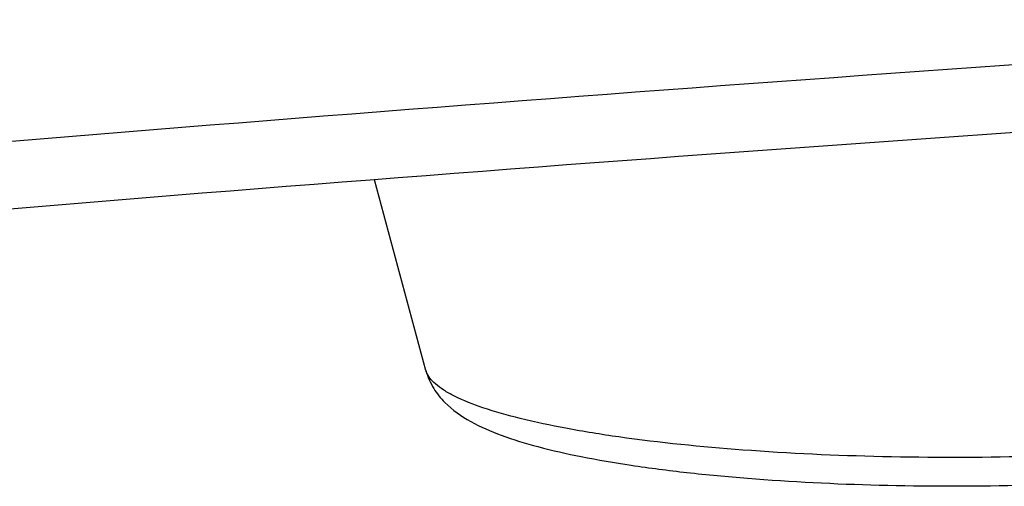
# Model space of a CAD drawing. Header units: millimetres. Extents: x 0 to 420, y -341 to 792.
# Tile 74 of 256: x 212.59 to 216, y 18.15 to 19.76. Entities that reach past the tile are written whole.
import ezdxf

# ---------------------------------------------------------------- set-up
doc = ezdxf.new("R2010")
doc.units = ezdxf.units.MM
doc.header["$LTSCALE"] = 23.1
doc.layers.get('0').update_dxf_attribs({"linetype": 'CONTINUOUS'})

msp = doc.modelspace()

# ---------------------------------------------------------------- linework, layer by layer
at = {"color": 7, "linetype": 'Continuous'}
msp.add_line((213.9962, 18.5504), (213.8182, 19.2099), dxfattribs=at)
for centre, radius, start, end in [((233.4286, -230.5509), 250.7621, 93.424693, 94.86257), ((233.4292, -232.2786), 252.2521, 93.424989, 94.837318), ((214.0564, 18.5666), 0.0623, 195.1186, 198.3396)]:
    msp.add_arc(centre, radius, start, end, dxfattribs=at)
for points, knots in [([(213.9962, 18.5504), (214.0021, 18.5285), (214.0198, 18.4884), (214.0706, 18.4255), (214.1508, 18.3697), (214.2614, 18.3223), (214.39, 18.2834), (214.5402, 18.2497), (214.7121, 18.2205), (214.9038, 18.1959), (215.1895, 18.1691), (215.5695, 18.1502), (216.0323, 18.1496), (216.4787, 18.1707), (216.766, 18.2002), (216.9006, 18.2199)], [0, 0, 0, 0, 0.022507, 0.042815, 0.079712, 0.118102, 0.162107, 0.213055, 0.270984, 0.335303, 0.405067, 0.556084, 0.713208, 0.864821, 1, 1, 1, 1]), ([(216.9817, 18.3233), (216.8409, 18.3027), (216.5393, 18.2715), (216.0697, 18.2487), (215.5807, 18.2481), (215.1092, 18.2699), (214.7441, 18.3064), (214.4881, 18.3474), (214.3308, 18.3805), (214.2016, 18.4167), (214.1132, 18.4509), (214.0591, 18.4807), (214.0236, 18.5062), (214.0029, 18.5301), (213.9973, 18.547)], [0, 0, 0, 0, 0.140301, 0.298549, 0.463161, 0.622022, 0.7635, 0.824483, 0.87751, 0.921753, 0.956691, 0.970658, 0.98238, 1, 1, 1, 1])]:
    msp.add_open_spline(points, degree=3, knots=knots, dxfattribs=at)

doc.saveas('drawing.dxf')
